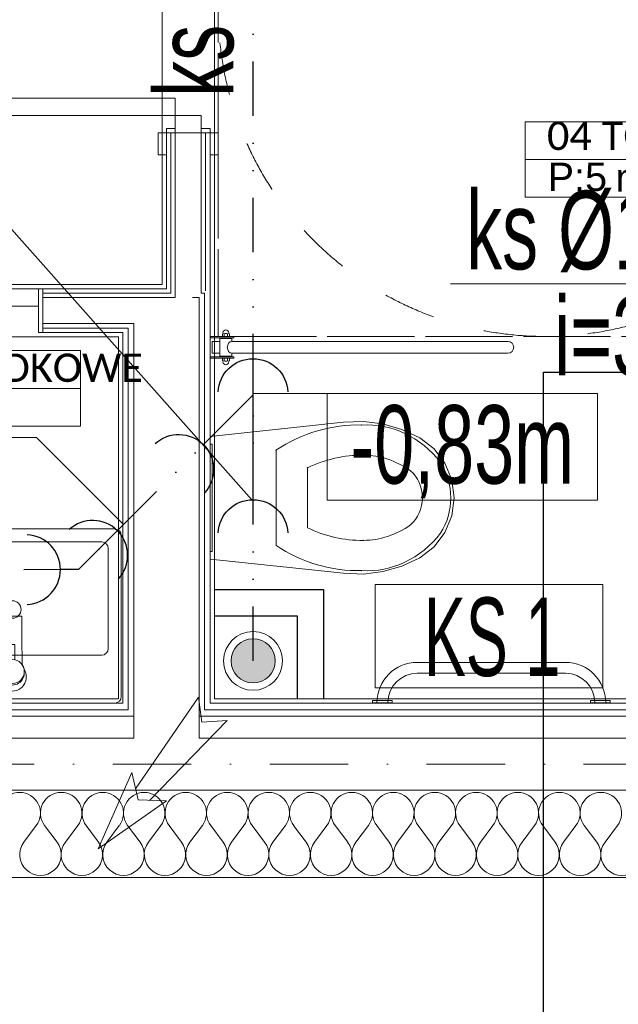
# Model space of a CAD drawing. Header units: centimetres. Extents: x -9388 to 91680, y -1419244 to 50347.
# Tile 5 of 183: x 6772 to 8146, y -711091 to -708832. Entities that reach past the tile are written whole.
import ezdxf
from ezdxf.enums import TextEntityAlignment as Align

# ---------------------------------------------------------------- set-up
doc = ezdxf.new("R2010")
doc.units = ezdxf.units.CM
for name, pattern in [('DIVIDE2', [0.625, 0.25, -0.125, 0, -0.125, 0, -0.125]), ('Krawędzie ukryte dłuższe', [225, 200, -25]), ('Kropki i Kreski', [360, 180, -90, 0, -90]), ('Przerywana', [240, 120, -120])]:
    doc.linetypes.add(name, pattern=pattern)
for name, color, linetype, lineweight in [('! pow os niepelnosprawnej_Nr_pióra__161', 7, 'Continuous', 5), ('Drzwi ArchiCAD_Nr_pióra__1', 7, 'Continuous', 13), ('Drzwi ArchiCAD_Nr_pióra__23', 7, 'Continuous', 15), ('Drzwi ArchiCAD_Nr_pióra__3', 7, 'Continuous', 13), ('Drzwi ArchiCAD_Nr_pióra__41', 7, 'Continuous', 15), ('Metryczki pomieszczeń ArchiCADa_Nr_pióra__6', 7, 'Continuous', 13), ('Osie_Nr_pióra__1', 7, 'Continuous', 13), ('Osie_Nr_pióra__4', 7, 'Continuous', 13), ('Q_ks_opis', 3, 'Continuous', 13), ('Q_ks_opis_pion', 3, 'Continuous', 13), ('Q_podkład', 8, 'Continuous', 9), ('Q_strzałki', 3, 'Continuous', 13), ('Q_wys prowadzenia instalacji', 6, 'Continuous', 13), ('Strefy_Nr_pióra__101', 7, 'Continuous', 5), ('Wnętrze - umeblowanie_Nr_pióra__101', 7, 'Continuous', 5), ('Ściany wewnętrzne_Nr_pióra__1', 7, 'Continuous', 13), ('Ściany wewnętrzne_Nr_pióra__41', 7, 'Continuous', 15), ('Ściany zewnętrzne_Nr_pióra__1', 7, 'Continuous', 13), ('Ściany zewnętrzne_Nr_pióra__174', 7, 'Continuous', 5), ('Ściany zewnętrzne_Nr_pióra__41', 7, 'Continuous', 15)]:
    doc.layers.add(name, color=color, linetype=linetype, lineweight=lineweight)
for name, color, linetype in [('! Strefy Powierzchnie', 7, 'Continuous'), ('Drzwi ArchiCAD', 7, 'Continuous'), ('Osie', 7, 'Continuous'), ('Wnętrze - umeblowanie', 7, 'Continuous')]:
    doc.layers.add(name, color=color, linetype=linetype)
for name, color, linetype, lineweight, true_color in [('! słupy stalowe_Nr_pióra__232', 7, 'Continuous', 13, 0x24a2ff), ('Q_ks', 7, 'DIVIDE2', 30, 0x997301), ('Q_ks_pion', 7, 'Continuous', 9, 0x997300)]:
    doc.layers.add(name, color=color, linetype=linetype, lineweight=lineweight, true_color=true_color)
doc.layers.add('Q_uwagi', color=7, linetype='Continuous', lineweight=30, true_color=0xff0101, plot=False)
doc.styles.add('ARIAL', font='ARIALN.TTF', dxfattribs={"width": 0.9, "height": 0.002})
doc.styles.add('Arial Narrow_____', font='ARIALN.TTF', dxfattribs={"width": 0.8})
doc.styles.add('GENERATED_STYLE_1', font='calibri.ttf')
doc.styles.add('GENERATED_STYLE_2', font='arial.ttf')
doc.styles.add('GENERATED_STYLE_3', font='calibri.ttf')
doc.styles.add('TT', font='ARIALN.TTF', dxfattribs={"height": 200})

# ---------------------------------------------------------------- blocks, each defined once
blk = doc.blocks.new('TOALETA DLA KLIENTÓW_04_2', base_point=(36920.6, -709603))
at = {"layer": 'Metryczki pomieszczeń ArchiCADa_Nr_pióra__6', "linetype": 'Continuous'}
for p, q in [((36377, -709491.4), (36394.4, -709406.5)), ((36394.4, -709406.5), (37481.6, -709629.8)), ((36359.5, -709576.2), (36377, -709491.4)), ((37464.2, -709714.7), (36377, -709491.4)), ((36377, -709491.4), (37464.2, -709714.7)), ((37446.8, -709799.6), (36359.5, -709576.2)), ((37481.6, -709629.8), (37464.2, -709714.7)), ((37464.2, -709714.7), (37446.8, -709799.6))]:
    blk.add_line(p, q, dxfattribs=at)
at = {"layer": 'Metryczki pomieszczeń ArchiCADa_Nr_pióra__6'}
for tag, height, style, p in [('ROOM_NAME', 65, 'GENERATED_STYLE_1', (36443.4, -709416.2)), ('listZoneProperty', 65, 'GENERATED_STYLE_2', (36425.9, -709508.7)), ('DUMMY_385', 65, 'GENERATED_STYLE_2', (36553.3, -709536.6)), ('DUMMY_386', 43.3, 'GENERATED_STYLE_2', (36638.2, -709549.9))]:
    blk.add_attdef(tag, text='', height=height, rotation=348.3916, dxfattribs=dict(at, style=style)).set_placement(p, align=Align.TOP_LEFT)
blk = doc.blocks.new('POM. PORZĄDKOWE_03_9', base_point=(34835.6, -709710.8))
at = {"layer": 'Metryczki pomieszczeń ArchiCADa_Nr_pióra__6', "linetype": 'Continuous'}
for p, q in [((34399.5, -709621.2), (34416.9, -709536.3)), ((34416.9, -709536.3), (35289.1, -709715.5)), ((34382, -709706.1), (34399.5, -709621.2)), ((35271.7, -709800.4), (34399.5, -709621.2)), ((34399.5, -709621.2), (35271.7, -709800.4)), ((35254.2, -709885.3), (34382, -709706.1)), ((35289.1, -709715.5), (35271.7, -709800.4)), ((35271.7, -709800.4), (35254.2, -709885.3))]:
    blk.add_line(p, q, dxfattribs=at)
at = {"layer": 'Metryczki pomieszczeń ArchiCADa_Nr_pióra__6'}
for tag, height, style, p in [('ROOM_NAME', 65, 'GENERATED_STYLE_1', (34465.9, -709553.3)), ('ROOM_AREA', 65, 'GENERATED_STYLE_2', (34448.5, -709638.6)), ('DUMMY_385', 65, 'GENERATED_STYLE_2', (34660.7, -709683.9)), ('DUMMY_386', 43.3, 'GENERATED_STYLE_2', (34745.6, -709697.2))]:
    blk.add_attdef(tag, text='', height=height, rotation=348.3916, dxfattribs=dict(at, style=style)).set_placement(p, align=Align.TOP_LEFT)
blk = doc.blocks.new('Umywalka 19_2')
at = {"layer": 'Wnętrze - umeblowanie_Nr_pióra__101', "color": 8, "linetype": 'Continuous'}
for p, q in [((-235, 0), (235, 0)), ((-250, -385), (-250, -15)), ((250, -15), (250, -385)), ((-29.9, -71.2), (-25.7, -82.2)), ((-22.7, -88), (-22, -152.5)), ((22, -152.5), (22.7, -88)), ((25.7, -82.2), (29.9, -71.2)), ((-205, -110), (205, -110)), ((-6, -135), (-6, -99.3)), ((6, -135), (6, -99.3)), ((-220, -355), (-220, -125)), ((-6, -135), (6, -135)), ((220, -125), (220, -355)), ((-22, -152.5), (-22, -200)), ((22, -200), (22, -152.5)), ((-22, -200), (22, -200)), ((205, -370), (-205, -370)), ((235, -400), (-235, -400))]:
    blk.add_line(p, q, dxfattribs=at)
for centre, radius in [((0, -72.5), 27.5), ((0, -215), 20)]:
    blk.add_circle(centre, radius, dxfattribs=at)
for centre, radius, start, end in [((-235, -15), 15, 90, 180), ((235, -15), 15, 0, 90), ((0, -59.8), 32, 339.1675, 200.8325), ((0, -69.1), 27.5, 356.3287, 183.6713), ((0, -72.5), 27.5, 200.8325, 214.3749), ((0, -72.5), 27.5, 325.6251, 339.1675), ((-205, -125), 15, 90, 180), ((205, -125), 15, 0, 90), ((-205, -355), 15, 180, 270), ((205, -355), 15, 270, 0), ((-235, -385), 15, 180, 270), ((235, -385), 15, 270, 0)]:
    blk.add_arc(centre, radius, start, end, dxfattribs=at)
blk = doc.blocks.new('WC dla niepełnosprawnych 19')
at = {"layer": 'Wnętrze - umeblowanie_Nr_pióra__101', "color": 8, "linetype": 'Continuous'}
for p, q in [((-141, 0), (-173.3, -306.6)), ((141, 0), (-141, 0)), ((123, 0), (-123, 0)), ((-123, 0), (-123, -5)), ((123, -5), (123, 0)), ((173.3, -306.6), (141, 0)), ((-123, -5), (123, -5)), ((0, -151.4), (-108.9, -151.4)), ((108.9, -151.4), (0, -151.4)), ((0, -223.6), (-68.8, -223.6)), ((68.8, -223.6), (0, -223.6)), ((-173.3, -306.6), (-174.9, -351.8)), ((174.9, -351.8), (173.3, -306.6)), ((-174.9, -351.8), (-169.4, -396.7)), ((169.4, -396.7), (174.9, -351.8)), ((-169.4, -396.7), (-157, -440.3)), ((157, -440.3), (169.4, -396.7)), ((-157, -440.3), (-138, -481.3)), ((138, -481.3), (157, -440.3)), ((62.1, -459.7), (62.1, -459.7)), ((-138, -481.3), (-112.4, -513.9)), ((0, -487.5), (0, -487.5)), ((112.4, -513.9), (138, -481.3)), ((-112.4, -513.9), (-79.4, -538.8)), ((79.4, -538.8), (112.4, -513.9)), ((-79.4, -538.8), (-41, -554.6)), ((41, -554.6), (79.4, -538.8)), ((81.1, -529), (81.1, -529)), ((-41, -554.6), (0, -560)), ((0, -552.4), (0, -552.4)), ((0, -560), (41, -554.6))]:
    blk.add_line(p, q, dxfattribs=at)
for centre, major_axis, start_param, end_param in [((258.1, -339.4), (-425.3, 0), 5.753781, 6.306801), ((-258.1, -339.4), (-425.3, 0), 3.117977, 3.670997), ((264.5, -347.9), (-362.2, 0), 5.88036, 6.296087), ((-264.5, -347.9), (-362.2, 0), 3.128691, 3.544418), ((89.5, -360.8), (-256.9, 0), 6.227454, 7.128043), ((134.9, -351.4), (-232.6, 0), 0.003249, 0.560914), ((-134.9, -351.4), (-232.6, 0), 2.580678, 3.138344), ((-89.5, -360.8), (-256.9, 0), 2.296735, 3.197324), ((0.8, -419), (-78.2, 0), 0.637101, 1.560406), ((-0.8, -419), (-78.2, 0), 1.581187, 2.504492), ((0.8, -431.2), (-138.5, 0), 0.938292, 1.564936), ((-0.8, -431.2), (-138.5, 0), 1.576657, 2.203301)]:
    blk.add_ellipse(centre, major_axis=major_axis, ratio=0.875546, start_param=start_param, end_param=end_param, dxfattribs=at)
for p in [(108.9, -151.4), (68.8, -223.6), (-167, -348.2), (-97.7, -352), (97.7, -352), (167, -348.2), (-62.1, -459.7), (-81.1, -529)]:
    blk.add_point(p, dxfattribs=at)
blk = doc.blocks.new('Standardowy znacznik siatki')
at = {"layer": 'Osie_Nr_pióra__4', "linetype": 'Kropki i Kreski'}
blk.add_line((1000, 0), (17990.8, 0), dxfattribs=at)
at = {"layer": 'Osie_Nr_pióra__1', "style": 'GENERATED_STYLE_3'}
for tag, p in [('AC_MarkerText_1_0', (-125, 4.9)), ('AC_MarkerText_1_1', (19115.8, 4.9))]:
    blk.add_attdef(tag, text='', height=100, rotation=360, dxfattribs=at).set_placement(p, align=Align.MIDDLE_CENTER)
blk = doc.blocks.new('Drzwi 19_4')
at = {"layer": 'Drzwi ArchiCAD_Nr_pióra__1', "color": 8, "linetype": 'Continuous'}
for p, q in [((-490, 20), (-540, 20)), ((-490, 20), (-490, 10)), ((-490, 10), (-490, 0)), ((490, 20), (490, 10)), ((490, 20), (540, 20)), ((490, 10), (490, 0)), ((-490, -60), (-490, -70)), ((490, -60), (490, -70)), ((-490, -80), (-540, -80)), ((-490, -70), (-490, -80)), ((490, -70), (490, -80)), ((490, -80), (540, -80))]:
    blk.add_line(p, q, dxfattribs=at)
at = {"layer": 'Drzwi ArchiCAD_Nr_pióra__23', "color": 8, "linetype": 'Continuous'}
for p, q in [((-450, 0), (-490, 0)), ((-490, 0), (-490, -60)), ((-450, -60), (-450, 0)), ((490, 0), (450, 0)), ((450, 0), (450, -60)), ((490, -60), (490, 0)), ((-490, -60), (-450, -60)), ((450, -60), (490, -60))]:
    blk.add_line(p, q, dxfattribs=at)
at = {"layer": 'Drzwi ArchiCAD_Nr_pióra__3', "color": 8, "linetype": 'Continuous'}
for p, q in [((410, 0), (410, 900)), ((410, 900), (450, 900)), ((450, 900), (450, 0)), ((-540, 20), (-540, 39)), ((-540, 39), (-490, 39)), ((-490, 39), (-490, 20)), ((490, 39), (540, 39)), ((490, 20), (490, 39)), ((540, 39), (540, 20)), ((-490, 20), (-540, 20)), ((-490, 0), (-490, 20)), ((-490, 20), (-480, 20)), ((-480, 0), (-490, 0)), ((-480, 20), (-480, 0)), ((450, 0), (410, 0)), ((480, 0), (480, 20)), ((480, 20), (490, 20)), ((490, 0), (480, 0)), ((490, 20), (490, 0)), ((540, 20), (490, 20)), ((-490, -80), (-490, -60)), ((-490, -60), (-480, -60)), ((-480, -60), (-480, -80)), ((480, -80), (480, -60)), ((480, -60), (490, -60)), ((490, -60), (490, -80)), ((-540, -99), (-540, -80)), ((-540, -80), (-490, -80)), ((-480, -80), (-490, -80)), ((-490, -80), (-490, -99)), ((490, -80), (480, -80)), ((490, -80), (540, -80)), ((490, -99), (490, -80)), ((540, -80), (540, -99)), ((-490, -99), (-540, -99)), ((540, -99), (490, -99))]:
    blk.add_line(p, q, dxfattribs=at)
blk.add_arc((450, 0), 900, 90, 180, dxfattribs=at)
at = {"layer": 'Drzwi ArchiCAD_Nr_pióra__41', "color": 8, "linetype": 'Continuous'}
for p, q in [((-490, 0), (-490, -60)), ((490, 0), (490, -60))]:
    blk.add_line(p, q, dxfattribs=at)
blk = doc.blocks.new('Drzwi garażowe_ przesuwne w pionie 19')
at = {"layer": 'Drzwi ArchiCAD_Nr_pióra__1', "color": 8, "linetype": 'Continuous'}
for p, q in [((-450, 0), (-450, -10)), ((450, 0), (450, -10)), ((-450, -10), (-450, -20)), ((450, -10), (450, -20)), ((-450, -80), (-450, -90)), ((-450, -90), (-450, -100)), ((450, -80), (450, -90)), ((450, -90), (450, -100))]:
    blk.add_line(p, q, dxfattribs=at)
at = {"layer": 'Drzwi ArchiCAD_Nr_pióra__23', "color": 8, "linetype": 'Continuous'}
for p, q in [((-440, 0), (-450, 0)), ((-450, 0), (-450, -100)), ((-440, -100), (-440, 0)), ((450, 0), (440, 0)), ((440, 0), (440, -100)), ((450, -100), (450, 0)), ((-450, -100), (-440, -100)), ((440, -100), (450, -100))]:
    blk.add_line(p, q, dxfattribs=at)
at = {"layer": 'Drzwi ArchiCAD_Nr_pióra__3', "color": 8, "linetype": 'Continuous'}
for p, q in [((440, 0), (-440, 0)), ((-440, 0), (-440, -40)), ((440, -40), (440, 0)), ((-440, -40), (440, -40))]:
    blk.add_line(p, q, dxfattribs=at)
at = {"layer": 'Drzwi ArchiCAD_Nr_pióra__41', "color": 8, "linetype": 'Continuous'}
for p, q in [((-450, -20), (-450, -80)), ((450, -20), (450, -80))]:
    blk.add_line(p, q, dxfattribs=at)
blk = doc.blocks.new('PAB.01_RZUT PRZYZIEMIA')
at = {"layer": '! pow os niepelnosprawnej_Nr_pióra__161', "color": 8, "linetype": 'Krawędzie ukryte dłuższe', "flags": 128}
blk.add_lwpolyline([(37228, -708058.7), (38728, -708058.7), (38728, -709558.7), (37228, -709558.7)], close=True, dxfattribs=at)
at = {"layer": '! pow os niepelnosprawnej_Nr_pióra__161', "color": 8, "linetype": 'Przerywana'}
blk.add_circle((37978, -708808.7), 750, dxfattribs=at)
at = {"layer": '! Strefy Powierzchnie', "color": 8, "linetype": 'Continuous', "lineweight": 0, "flags": 128}
for points in [[(37099, -709439.3), (37099, -707979.3), (35639, -707979.3), (35639, -709439.3)], [(37219, -707979.3), (37219, -710390.3), (39299, -710390.3), (39299, -707979.3)], [(35639, -709559.3), (35639, -710390.3), (36999, -710390.3), (36999, -709559.3)]]:
    blk.add_lwpolyline(points, close=True, dxfattribs=at)
at = {"layer": '! słupy stalowe_Nr_pióra__232', "color": 8, "linetype": 'Continuous'}
blk.add_line((38000, -710336.8), (38000.1, -710336.8), dxfattribs=at)
at = {"layer": 'Strefy_Nr_pióra__101', "color": 8, "linetype": 'Continuous'}
for p, q in [((37209, -709541.3), (37209, -709625.8)), ((37263.9, -709558.7), (37209, -709558.7)), ((37263.9, -709562), (37209, -709562)), ((37231.8, -709563.3), (37231.8, -709603.9)), ((37231.8, -709563.3), (37258.9, -709563.3)), ((37237.3, -709558), (37237.3, -709552.6)), ((37241.3, -709558), (37241.3, -709552.6)), ((37249.4, -709558), (37249.4, -709552.6)), ((37253.4, -709558), (37253.4, -709552.6)), ((37258.9, -709563.3), (37258.9, -709570.1)), ((37263.9, -709562), (37263.9, -709558.7)), ((37213.9, -709570), (37231.8, -709570)), ((37213.9, -709570), (37213.9, -709597)), ((37248.7, -709583.6), (37249.5, -709578.4)), ((37249.5, -709588.8), (37248.7, -709583.6)), ((37249.5, -709578.4), (37251.7, -709574)), ((37251.7, -709574), (37255, -709571.1)), ((37255, -709571.1), (37258.9, -709570.1)), ((37258.9, -709570.1), (37892.3, -709570.1)), ((37263.9, -709605.1), (37209, -709605.1)), ((37263.9, -709608.5), (37209, -709608.5)), ((37213.9, -709597), (37231.8, -709597.1)), ((37231.8, -709603.9), (37258.9, -709603.9)), ((37237.3, -709609.2), (37237.3, -709614.6)), ((37241.3, -709609.2), (37241.3, -709614.6)), ((37249.4, -709609.2), (37249.4, -709614.6)), ((37251.7, -709593.2), (37249.5, -709588.8)), ((37255, -709596.1), (37251.7, -709593.2)), ((37253.4, -709609.2), (37253.4, -709614.6)), ((37258.9, -709597.1), (37255, -709596.1)), ((37258.9, -709597.1), (37892.3, -709597.1)), ((37258.9, -709603.9), (37258.9, -709597.1)), ((37263.9, -709608.5), (37263.9, -709605.1))]:
    blk.add_line(p, q, dxfattribs=at)
for centre, radius, start, end in [((37239.3, -709555.2), 3.27, 52.1208, 127.8792), ((37245.3, -709550.2), 6.76, 360, 180), ((37245.3, -709563.9), 12, 70.5286, 109.4714), ((37251.4, -709555.2), 3.27, 52.1208, 127.8792), ((37892.3, -709583.6), 13.5, 270, 90), ((37239.3, -709612), 3.27, 232.1208, 307.8792), ((37245.3, -709617), 6.76, 180, 360), ((37245.3, -709603.2), 12, 250.5286, 289.4714), ((37251.4, -709612), 3.27, 232.1208, 307.8792)]:
    blk.add_arc(centre, radius, start, end, dxfattribs=at)
at = {"layer": 'Wnętrze - umeblowanie_Nr_pióra__101', "color": 8, "linetype": 'Continuous'}
for p, q in [((37684.5, -710306.8), (38024.5, -710306.8)), ((37684.5, -710331.8), (38024.5, -710331.8)), ((37627, -710394.3), (37582, -710394.3)), ((37582, -710394.3), (37582, -710399.3)), ((37627, -710399.3), (37582, -710399.3)), ((37627, -710399.3), (37627, -710394.3)), ((38127, -710394.3), (38082, -710394.3)), ((38082, -710394.3), (38082, -710399.3)), ((38127, -710399.3), (38082, -710399.3)), ((38092, -710394.3), (38092, -710399.3)), ((38127, -710399.3), (38127, -710394.3))]:
    blk.add_line(p, q, dxfattribs=at)
for centre, radius, start, end in [((37684.5, -710399.3), 92.5, 90, 180), ((38024.5, -710399.3), 92.5, 360, 90), ((37684.5, -710399.3), 67.5, 90, 180), ((38024.5, -710399.3), 67.5, 360, 90)]:
    blk.add_arc(centre, radius, start, end, dxfattribs=at)
at = {"layer": 'Ściany wewnętrzne_Nr_pióra__1', "color": 8, "linetype": 'Continuous'}
for p, q in [((37109, -709091.6), (37109, -709141.6)), ((37109, -709091.6), (37119, -709091.6)), ((37109, -709091.6), (37119, -709091.6)), ((37119, -709091.6), (37119, -709449.3)), ((37119, -709091.6), (37129, -709091.6)), ((37119, -709091.6), (37129, -709091.6)), ((37189, -709091.6), (37199, -709091.6)), ((37199, -709449.3), (37199, -709091.6)), ((37199, -709091.6), (37209, -709091.6)), ((37209, -709091.6), (37209, -709141.6)), ((36825.5, -709449.3), (36825.5, -709459.3)), ((37119, -709449.3), (37119, -709459.3)), ((37199, -709454.3), (37199, -709449.3)), ((37119, -709459.3), (36825.5, -709459.3)), ((36825.5, -709459.3), (36825.5, -709469.3)), ((37189, -709459.3), (37196.5, -709459.3)), ((37196.5, -709469.3), (37196.5, -709459.3)), ((37196.5, -710400.3), (37196.5, -709469.3)), ((36825.5, -709529.3), (36825.5, -709539.3)), ((36825.5, -709539.3), (37021.5, -709539.3)), ((36825.5, -709539.3), (36825.5, -709549.3)), ((37021.5, -709539.3), (37021.5, -709543)), ((37021.5, -709543), (37021.5, -710400.3))]:
    blk.add_line(p, q, dxfattribs=at)
at = {"layer": 'Ściany wewnętrzne_Nr_pióra__1', "color": 8, "linetype": 'Continuous', "flags": 128}
for points in [[(37109, -709091.6), (37109, -709449.3)], [(37209, -709449.3), (37209, -709091.6)], [(37109, -709449.3), (36825.5, -709449.3)], [(37209, -710400.3), (37209, -709449.3)], [(36825.5, -709549.3), (37009, -709549.3)], [(37009, -709549.3), (37009, -710400.3)]]:
    blk.add_lwpolyline(points, dxfattribs=at)
at = {"layer": 'Ściany wewnętrzne_Nr_pióra__41', "color": 8, "linetype": 'Continuous'}
for p, q in [((37129, -709091.6), (37129, -709449.3)), ((37129, -709091.6), (37189, -709091.6)), ((37189, -709449.3), (37189, -709091.6)), ((37129, -709449.3), (37129, -709459.3)), ((37189, -709459.3), (37189, -709449.3)), ((37034, -709469.3), (36825.5, -709469.3)), ((36825.5, -709469.3), (36825.5, -709529.3)), ((37129, -709469.3), (37034, -709469.3)), ((37129, -709459.3), (37129, -709469.3)), ((37169, -709469.3), (37184, -709469.3)), ((37184, -709529.3), (37184, -709469.3)), ((37189, -709459.3), (37189, -709459.3)), ((36825.5, -709529.3), (37034, -709529.3)), ((37034, -709529.3), (37034, -709536.8)), ((37034, -709536.8), (37034, -710400.3)), ((37184, -710400.3), (37184, -709529.3))]:
    blk.add_line(p, q, dxfattribs=at)
at = {"layer": 'Ściany zewnętrzne_Nr_pióra__1', "color": 8, "linetype": 'Continuous'}
for p, q in [((37021.5, -710400.3), (37021.5, -710415.3)), ((37196.5, -710415.3), (37196.5, -710400.3))]:
    blk.add_line(p, q, dxfattribs=at)
at = {"layer": 'Ściany zewnętrzne_Nr_pióra__1', "color": 8, "linetype": 'Continuous', "flags": 128}
for points in [[(37009, -710400.3), (35629, -710400.3)], [(39309, -710400.3), (37209, -710400.3)]]:
    blk.add_lwpolyline(points, dxfattribs=at)
at = {"layer": 'Ściany zewnętrzne_Nr_pióra__174', "color": 8, "linetype": 'Continuous'}
for p, q in [((36781.9, -710719.3), (36810.5, -710681.2)), ((36858.1, -710719.3), (36829.5, -710681.2)), ((36877.1, -710719.3), (36905.7, -710681.2)), ((36953.3, -710719.3), (36924.8, -710681.2)), ((36972.4, -710719.3), (37000.9, -710681.2)), ((37048.6, -710719.3), (37020, -710681.2)), ((37067.6, -710719.3), (37096.2, -710681.2)), ((37143.8, -710719.3), (37115.2, -710681.2)), ((37162.9, -710719.3), (37191.4, -710681.2)), ((37239, -710719.3), (37210.5, -710681.2)), ((37258.1, -710719.3), (37286.7, -710681.2)), ((37334.3, -710719.3), (37305.7, -710681.2)), ((37353.3, -710719.3), (37381.9, -710681.2)), ((37429.5, -710719.3), (37400.9, -710681.2)), ((37448.6, -710719.3), (37477.1, -710681.2)), ((37524.8, -710719.3), (37496.2, -710681.2)), ((37543.8, -710719.3), (37572.4, -710681.2)), ((37620, -710719.3), (37591.4, -710681.2)), ((37639, -710719.3), (37667.6, -710681.2)), ((37715.2, -710719.3), (37686.7, -710681.2)), ((37734.3, -710719.3), (37762.9, -710681.2)), ((37810.5, -710719.3), (37781.9, -710681.2)), ((37829.5, -710719.3), (37858.1, -710681.2)), ((37905.7, -710719.3), (37877.1, -710681.2)), ((37924.8, -710719.3), (37953.3, -710681.2)), ((38000.9, -710719.3), (37972.4, -710681.2)), ((38020, -710719.3), (38048.6, -710681.2)), ((38096.2, -710719.3), (38067.6, -710681.2)), ((38115.2, -710719.3), (38143.8, -710681.2))]:
    blk.add_line(p, q, dxfattribs=at)
for centre, start, end in [((36772.4, -710652.7), 90, 216.8699), ((36772.4, -710652.7), 323.1301, 90), ((36867.6, -710652.7), 90, 216.8699), ((36867.6, -710652.7), 323.1301, 90), ((36962.9, -710652.7), 90, 216.8699), ((36962.9, -710652.7), 323.1301, 90), ((37058.1, -710652.7), 90, 216.8699), ((37058.1, -710652.7), 323.1301, 90), ((37153.3, -710652.7), 90, 216.8699), ((37153.3, -710652.7), 323.1301, 90), ((37248.6, -710652.7), 90, 216.8699), ((37248.6, -710652.7), 323.1301, 90), ((37343.8, -710652.7), 90, 216.8699), ((37343.8, -710652.7), 323.1301, 90), ((37439, -710652.7), 90, 216.8699), ((37439, -710652.7), 323.1301, 90), ((37534.3, -710652.7), 90, 216.8699), ((37534.3, -710652.7), 323.1301, 90), ((37629.5, -710652.7), 90, 216.8699), ((37629.5, -710652.7), 323.1301, 90), ((37724.8, -710652.7), 90, 216.8699), ((37724.8, -710652.7), 323.1301, 90), ((37820, -710652.7), 90, 216.8699), ((37820, -710652.7), 323.1301, 90), ((37915.2, -710652.7), 90, 216.8699), ((37915.2, -710652.7), 323.1301, 90), ((38010.5, -710652.7), 90, 216.8699), ((38010.5, -710652.7), 323.1301, 90), ((38105.7, -710652.7), 90, 216.8699), ((38105.7, -710652.7), 323.1301, 90), ((36820, -710747.9), 143.1301, 36.8699), ((36915.2, -710747.9), 143.1301, 36.8699), ((37010.5, -710747.9), 143.1301, 36.8699), ((37105.7, -710747.9), 143.1301, 36.8699), ((37200.9, -710747.9), 143.1301, 36.8699), ((37296.2, -710747.9), 143.1301, 36.8699), ((37391.4, -710747.9), 143.1301, 36.8699), ((37486.7, -710747.9), 143.1301, 36.8699), ((37581.9, -710747.9), 143.1301, 36.8699), ((37677.1, -710747.9), 143.1301, 36.8699), ((37772.4, -710747.9), 143.1301, 36.8699), ((37867.6, -710747.9), 143.1301, 36.8699), ((37962.9, -710747.9), 143.1301, 36.8699), ((38058.1, -710747.9), 143.1301, 36.8699), ((38153.3, -710747.9), 143.1301, 36.8699)]:
    blk.add_arc(centre, 47.6, start, end, dxfattribs=at)
at = {"layer": 'Ściany zewnętrzne_Nr_pióra__41', "color": 8, "linetype": 'Continuous'}
for p, q in [((37034, -710400.3), (37034, -710415.3)), ((37184, -710415.3), (37184, -710400.3)), ((37021.5, -710415.3), (35617, -710415.3)), ((37034, -710415.3), (37034, -710430.3)), ((37184, -710430.3), (37184, -710415.3)), ((39321.5, -710415.3), (37196.5, -710415.3)), ((37034, -710430.3), (35605, -710430.3)), ((37034, -710430.3), (37034, -710480.3)), ((37184, -710480.3), (37184, -710430.3)), ((39334, -710430.3), (37184, -710430.3)), ((37034, -710480.3), (35565, -710480.3)), ((39334, -710480.3), (37184, -710480.3)), ((35549, -710600.3), (37034, -710600.3)), ((37034, -710600.3), (37184, -710600.3)), ((37184, -710600.3), (38804, -710600.3))]:
    blk.add_line(p, q, dxfattribs=at)
at = {"layer": 'Ściany zewnętrzne_Nr_pióra__41', "color": 8, "linetype": 'Continuous', "flags": 128}
blk.add_lwpolyline([(35309, -710800.3), (39979, -710800.3)], dxfattribs=at)
at = {"layer": '! Strefy Powierzchnie', "color": 8, "linetype": 'Continuous'}
ref = blk.add_blockref('TOALETA DLA KLIENTÓW_04_2', (38487.1, -709152.7), dxfattribs=dict(at, rotation=11.60840108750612))
ref.add_attrib('ROOM_NAME', '04 TOALETA DLA KLIENTÓW', dxfattribs={"layer": 'Metryczki pomieszczeń ArchiCADa_Nr_pióra__6', "color": 7, "height": 65, "rotation": 360, "style": 'GENERATED_STYLE_1'}).set_placement((37982.1, -709065.7), align=Align.TOP_LEFT)
ref.add_attrib('listZoneProperty', 'P:5', dxfattribs={"layer": 'Metryczki pomieszczeń ArchiCADa_Nr_pióra__6', "color": 7, "height": 65, "rotation": 360, "style": 'GENERATED_STYLE_2'}).set_placement((37983.6, -709159.9), align=Align.TOP_LEFT)
ref.add_attrib('DUMMY_385', ' m', dxfattribs={"layer": 'Metryczki pomieszczeń ArchiCADa_Nr_pióra__6', "color": 7, "height": 65, "rotation": 360, "style": 'GENERATED_STYLE_2'}).set_placement((38114, -709161.6), align=Align.TOP_LEFT)
ref.add_attrib('DUMMY_386', '2', dxfattribs={"layer": 'Metryczki pomieszczeń ArchiCADa_Nr_pióra__6', "color": 7, "height": 43.3, "rotation": 360, "style": 'GENERATED_STYLE_2'}).set_placement((38199.8, -709157.5), align=Align.TOP_LEFT)
ref = blk.add_blockref('POM. PORZĄDKOWE_03_9', (36466.5, -709677.8), dxfattribs=dict(at, rotation=11.60840108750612))
ref.add_attrib('ROOM_NAME', '03 POM. PORZĄDKOWE', dxfattribs={"layer": 'Metryczki pomieszczeń ArchiCADa_Nr_pióra__6', "color": 7, "height": 65, "rotation": 360, "style": 'GENERATED_STYLE_1'}).set_placement((36072.7, -709598), align=Align.TOP_LEFT)
ref.add_attrib('ROOM_AREA', 'P:1,1', dxfattribs={"layer": 'Metryczki pomieszczeń ArchiCADa_Nr_pióra__6', "color": 7, "height": 65, "rotation": 360, "style": 'GENERATED_STYLE_2'}).set_placement((36072.7, -709685), align=Align.TOP_LEFT)
ref.add_attrib('DUMMY_385', ' m', dxfattribs={"layer": 'Metryczki pomieszczeń ArchiCADa_Nr_pióra__6', "color": 7, "height": 65, "rotation": 360, "style": 'GENERATED_STYLE_2'}).set_placement((36289.7, -709686.7), align=Align.TOP_LEFT)
ref.add_attrib('DUMMY_386', '2', dxfattribs={"layer": 'Metryczki pomieszczeń ArchiCADa_Nr_pióra__6', "color": 7, "height": 43.3, "rotation": 360, "style": 'GENERATED_STYLE_2'}).set_placement((36375.6, -709682.6), align=Align.TOP_LEFT)
at = {"layer": 'Drzwi ArchiCAD', "color": 8, "linetype": 'Continuous', "xscale": -1, "zscale": 1000, "rotation": 89.99998140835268}
blk.add_blockref('Drzwi 19_4', (37129, -708601.6), dxfattribs=at)
at = {"layer": 'Drzwi ArchiCAD', "color": 8, "linetype": 'Continuous', "zscale": 1000, "rotation": 359.9999971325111}
blk.add_blockref('Drzwi garażowe_ przesuwne w pionie 19', (36375.5, -709449.3), dxfattribs=at)
at = {"layer": 'Osie', "color": 8, "linetype": 'Continuous', "zscale": 1000, "rotation": 359.999997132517}
blk.add_blockref('Standardowy znacznik siatki', (30584.3, -710540.3), dxfattribs=at)
at = {"layer": 'Wnętrze - umeblowanie', "color": 8, "linetype": 'Continuous', "lineweight": 5, "zscale": 1000}
for name, p, rotation in [('WC dla niepełnosprawnych 19', (37209, -709929), 89.999997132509), ('Umywalka 19_2', (36755.5, -710400.3), 179.9999971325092)]:
    blk.add_blockref(name, p, dxfattribs=dict(at, rotation=rotation))
blk = doc.blocks.new('pion_ks')
at = {"layer": 'Q_ks_pion', "linetype": 'Continuous', "lineweight": 15, "extrusion": (0, 0, -1)}
blk.add_hatch(color=256, dxfattribs=at).paths.add_polyline_path([(0.006, 0, 1), (-0.006, 0, 1)])
at = {"layer": 'Q_ks_pion', "lineweight": 15}
blk.add_circle((0, 0), 0.008, dxfattribs=at)
at = {"layer": 'Q_ks_pion'}
blk.add_circle((0, 0), 0.006, dxfattribs=at)
blk = doc.blocks.new('KOLANO')
at = {"layer": 'Q_ks', "linetype": 'ByBlock', "lineweight": 30}
for p, q in [((0, 0), (-41.4, 0)), ((89.3, -89.3), (0, 0))]:
    blk.add_line(p, q, dxfattribs=at)
at = {"layer": 'Q_ks', "linetype": 'ByBlock', "lineweight": 30, "extrusion": (0, 0, -1)}
for centre, start, end in [((121.4, 0), 92.5915, 267.4086), ((-32.7, -32.7), 137.5915, 312.4086)]:
    blk.add_arc(centre, 80, start, end, dxfattribs=at)
blk = doc.blocks.new('A$C55A47F51')
at = {"layer": 'Q_ks', "linetype": 'ByBlock', "lineweight": 30}
for p, q in [((-83.6, 0), (240, 0)), ((0, 0), (113.7, -113.7))]:
    blk.add_line(p, q, dxfattribs=at)
at = {"layer": 'Q_ks', "linetype": 'ByBlock', "lineweight": 30, "extrusion": (0, 0, -1)}
for centre, start, end in [((3.6, 0), 272.5915, 87.4086), ((-320, 0), 272.5915, 87.4086), ((-170.3, -170.3), 317.5915, 132.4086)]:
    blk.add_arc(centre, 80, start, end, dxfattribs=at)
blk = doc.blocks.new('*U457')
at = {"layer": 'Q_strzałki'}
for p, q in [((0.001006, 0.002669), (0.003962, 0.004863)), ((0.002566, 0.001456), (0.003962, 0.004863)), ((-0.001585, -0.000942), (0.001744, 0.002665)), ((0.001006, 0.002669), (0.002252, 0.002663)), ((0.002566, 0.001456), (0.002252, 0.002663)), ((-0.000293, -0.001945), (0.00238, 0.002171)), ((-0.001585, -0.000942), (-0.000473, -0.000843)), ((-0.000293, -0.001945), (-0.000473, -0.000843))]:
    blk.add_line(p, q, dxfattribs=at)

msp = doc.modelspace()

# ---------------------------------------------------------------- block references
at = {"layer": 'Q_podkład'}
msp.add_blockref('PAB.01_RZUT PRZYZIEMIA', (-30000, 0), dxfattribs=at)

# ---------------------------------------------------------------- next in the draw order: linework, layer by layer
for points in [[(7219, -710139.6), (7469, -710139.6), (7469, -710390.3)], [(7219, -710199.6), (7409, -710199.6), (7409, -710390.3)]]:
    msp.add_lwpolyline(points)
at = {"layer": 'Q_ks', "ltscale": 500}
for p, q in [((7307.8, -710303.3), (7307.5, -707503)), ((7307.6, -709693.3), (6907.2, -710093.7)), ((6907.2, -710093.7), (6437.3, -710095.3))]:
    msp.add_line(p, q, dxfattribs=at)
at = {"layer": 'Q_ks_opis'}
for p, q in [((7305.3, -709933.3), (6710.8, -709265.1)), ((7760.6, -709438.2), (8826.3, -709438.2)), ((6810.8, -709790.6), (5583, -709790.6)), ((7009, -709988.8), (6810.8, -709790.6))]:
    msp.add_line(p, q, dxfattribs=at)
at = {"layer": 'Q_ks_opis_pion', "ltscale": 10}
msp.add_3dface([(7587.8, -710127.9), (8110.3, -710127.9), (8110.3, -710365.4), (7587.8, -710365.4)], dxfattribs=at)
at = {"layer": 'Q_uwagi'}
msp.add_lwpolyline([(7974, -709640.3), (9774, -709640.3), (9774, -711440.3), (7974, -711440.3)], close=True, dxfattribs=at)
at = {"layer": 'Q_wys prowadzenia instalacji', "ltscale": 10}
msp.add_line((7607.6, -709689.7), (7307.6, -709689.7), dxfattribs=at)
at = {"layer": 'Q_wys prowadzenia instalacji'}
msp.add_3dface([(8097.9, -709934.7), (7477.9, -709934.7), (7477.9, -709689.7), (8097.9, -709689.7)], dxfattribs=at)

# ---------------------------------------------------------------- next in the draw order: block references
at = {"layer": 'Q_ks', "linetype": 'ByBlock', "ltscale": 0.05, "rotation": 269.9999757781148}
msp.add_blockref('A$C55A47F51', (7307.6, -709693.3), dxfattribs=at)
at = {"layer": 'Q_ks', "linetype": 'ByBlock', "ltscale": 0.05, "xscale": -1, "rotation": 180.0000242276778}
msp.add_blockref('KOLANO', (6907.2, -710093.7), dxfattribs=at)
at = {"layer": 'Q_ks_pion', "ltscale": 0.1, "extrusion": (3.76704e-20, 2.74516e-18, -1), "xscale": 8437.499999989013, "yscale": 8437.49999998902, "zscale": 8437.499999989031, "rotation": 1.572278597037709}
msp.add_blockref('pion_ks', (-7307.8, -710303.3), dxfattribs=at)
at = {"layer": 'Q_strzałki', "ltscale": 0.1, "extrusion": (-0.000276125, 0.000169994, 1), "xscale": -51988.60958037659, "yscale": 51988.60958037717, "zscale": 50000.00000000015, "rotation": 102.8341638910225}
msp.add_blockref('*U457', (7153, -710477.6, -122.7), dxfattribs=at)

# ---------------------------------------------------------------- next in the draw order: texts
at = {"layer": 'Q_ks_opis', "style": 'Arial Narrow_____', "width": 0.8}
msp.add_text('ks Ø110 PVC', height=180, rotation=90, dxfattribs=at).set_placement((7262.4, -709008.5))
for s, p in [('ks Ø110 PVC', (7796.6, -709404.6)), ('i=3,0%%%', (7998.5, -709648))]:
    msp.add_text(s, height=180, dxfattribs=at).set_placement(p)
at = {"layer": 'Q_ks_opis_pion', "style": 'ARIAL', "width": 0.7}
msp.add_text('KS 1', height=180, dxfattribs=at).set_placement((7856.1, -710247.9), align=Align.MIDDLE_CENTER)
at = {"layer": 'Q_wys prowadzenia instalacji', "style": 'TT', "width": 0.8}
msp.add_text('-0,83m', height=180, dxfattribs=at).set_placement((7787.5, -709806.4, 6.4), align=Align.MIDDLE_CENTER)

doc.saveas('drawing.dxf')
